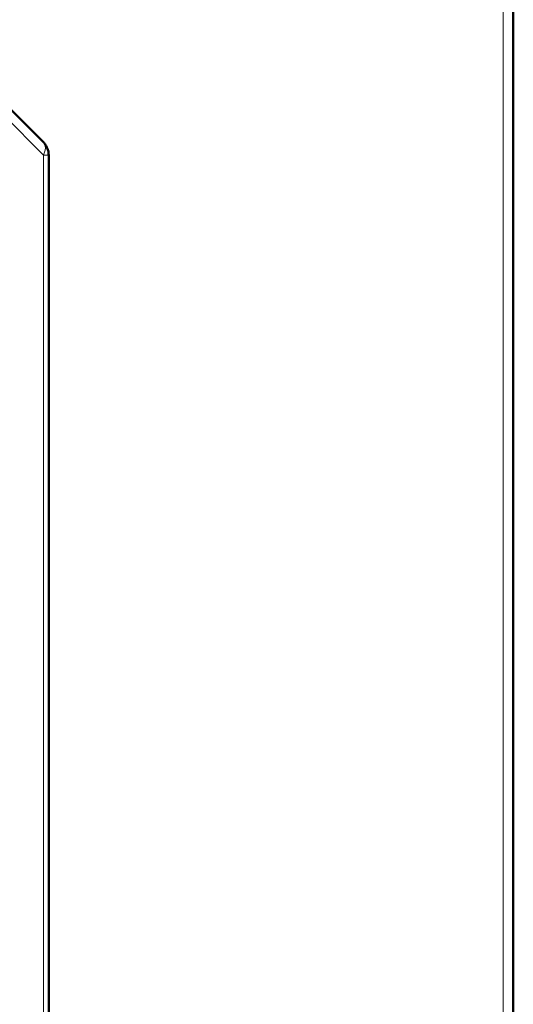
# Model space of a CAD drawing. Header units: millimetres. Extents: x 0 to 594, y 0 to 420.
# Tile 13 of 16: x 166 to 198, y 245 to 311. Entities that reach past the tile are written whole.
import ezdxf

# ---------------------------------------------------------------- set-up
doc = ezdxf.new("R2010")
doc.units = ezdxf.units.MM

msp = doc.modelspace()

# ---------------------------------------------------------------- linework, layer by layer
at = {"color": 9, "linetype": 'Continuous', "lineweight": 18}
for p, q in [((197.819, 114.465), (197.819, 338.305)), ((167.148, 301.888), (164.499, 304.537)), ((167.148, 219.882), (167.148, 301.888)), ((167.499, 301.888), (167.148, 301.888))]:
    msp.add_line(p, q, dxfattribs=at)
at = {"color": 7, "linetype": 'Continuous', "lineweight": 50}
for p, q in [((198.499, 114.548), (198.499, 338.222)), ((167.148, 302.737), (164.499, 305.385)), ((167.499, 219.882), (167.499, 301.888))]:
    msp.add_line(p, q, dxfattribs=at)
msp.add_open_spline([(167.148, 302.737), (167.2, 302.678), (167.305, 302.56), (167.414, 302.35), (167.486, 302.124), (167.495, 301.967), (167.499, 301.888)], degree=3, dxfattribs=at)
at = {"color": 9, "linetype": 'Continuous', "lineweight": 18}
msp.add_open_spline([(167.148, 301.888), (167.185, 301.974), (167.259, 302.145), (167.289, 302.383), (167.259, 302.591), (167.185, 302.688), (167.148, 302.737)], degree=3, dxfattribs=at)

doc.saveas('drawing.dxf')
